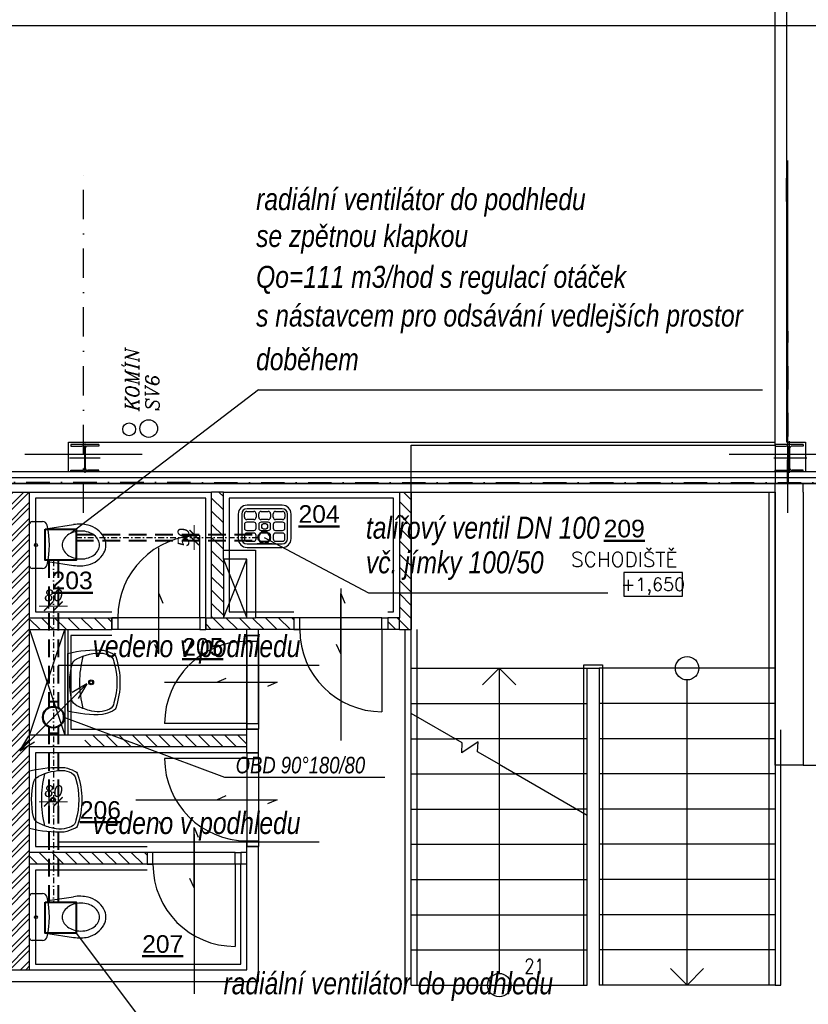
# Model space of a CAD drawing. Header units: millimetres. Extents: x 6435372 to 7248404, y 1559872 to 1886246.
# Tile 197 of 208: x 7108872 to 7115590, y 1716830 to 1725219. Entities that reach past the tile are written whole.
import ezdxf
from ezdxf.enums import TextEntityAlignment as Align

# ---------------------------------------------------------------- set-up
doc = ezdxf.new("R2010")
doc.units = ezdxf.units.MM
for name, pattern in [('DASHDOT', [1, 0.5, -0.25, 0, -0.25]), ('DASHDOTX2', [2, 1, -0.5, 0, -0.5]), ('DASHED', [0.75, 0.5, -0.25]), ('ČERCHOVANÁ', [1, 0.5, -0.25, 0, -0.25])]:
    doc.linetypes.add(name, pattern=pattern)
for name, color, linetype, lineweight in [('CKPOPISM', 8, 'Continuous', 50), ('CKPOPISM_POPIS', 8, 'Continuous', 25), ('požární úseky', 21, 'ČERCHOVANÁ', 50), ('UT_potrubí', 10, 'Continuous', 30), ('VZT', 130, 'Continuous', 40)]:
    doc.layers.add(name, color=color, linetype=linetype, lineweight=lineweight)
doc.layers.add('matrice DPS', color=122, linetype='Continuous')
doc.layers.add('VZT_POPIS', color=7, linetype='Continuous')
doc.styles.add('ARIAL', font='arial.ttf')
doc.styles.add('INDRA', font='ariali.ttf')
doc.styles.add('KURZIVA', font='italic__.ttf')
doc.styles.get("Standard").update_dxf_attribs({"font": 'romans.shx'})
doc.linetypes.add('IZOLACE_POLYSTYREN_PENOVY', pattern='A,0.001,[228,CADKON.SHX,S=0.1,R=0,X=0,Y=0],-2', length=2.001)
doc.dimstyles.new('INDRA', dxfattribs={"dimscale": 40, "dimtxt": 2.5, "dimasz": 2, "dimexe": 1, "dimexo": 2, "dimgap": 1, "dimtad": 1, "dimdec": 0, "dimrnd": 5, "dimzin": 4, "dimdsep": 46, "dimtxsty": 'INDRA', "dimblk": 'ARCHTICK', "dimcen": 0, "dimclrd": 256, "dimclre": 256, "dimclrt": 256, "dimadec": 0, "dimazin": 0, "dimtfac": 1, "dimtdec": 0, "dimtix": 1, "dimtmove": 0, "dimatfit": 3, "dimfxl": 5, "dimfxlon": 1, "dimtzin": 0, "dimlwd": 0, "dimlwe": 25, "dimarcsym": 0})

# ---------------------------------------------------------------- blocks, each defined once
blk = doc.blocks.new('CK_S_EXT_HEAHEA240')
for p, q in [((-120, 115), (120, 115)), ((-120, 115), (-120, 103)), ((-120, 103), (-24.75, 103)), ((120, 103), (24.75, 103)), ((120, 115), (120, 103)), ((-3.75, -82), (-3.75, 82)), ((3.75, -82), (3.75, 82)), ((-120, -115), (-120, -103)), ((-120, -103), (-24.75, -103)), ((-120, -115), (120, -115)), ((120, -103), (24.75, -103)), ((120, -115), (120, -103))]:
    blk.add_line(p, q)
for centre, start, end in [((-24.75, 82), 0, 90), ((24.75, 82), 90, 180), ((-24.75, -82), 270, 0), ((24.75, -82), 180, 270)]:
    blk.add_arc(centre, 21, start, end)
blk = doc.blocks.new('CKBL2112015102130', base_point=(91614, 18030))
blk = doc.blocks.new('CKBL2010716102920', base_point=(93939, 19306))
blk = doc.blocks.new('CKBL2010716102934', base_point=(90355, 16430))
blk = doc.blocks.new('CKBL2010716102941', base_point=(91894, 14791))
blk = doc.blocks.new('*U1024')
at = {"color": 0, "linetype": 'ByBlock', "lineweight": -2}
blk.add_lwpolyline([(-5, -2), (5, -2), (5, 2), (-5, 2), (-5, -2)], dxfattribs=at)
blk = doc.blocks.new('CKBL2010716102927', base_point=(93377, 16640))
blk = doc.blocks.new('CKBL2032316081240')
blk = doc.blocks.new('_ArchTick')
at = {"color": 0, "linetype": 'ByBlock', "const_width": 0.15}
blk.add_lwpolyline([(-0.5, -0.5), (0.5, 0.5)], dxfattribs=at)
blk = doc.blocks.new('*D1084')
at = {"layer": 'DEFPOINTS', "color": 0, "ltscale": 400, "transparency": 16777216}
for p in [(7110358.3, 1720831.7), (7110406.8, 1720831.7), (7110406.8, 1720781.7)]:
    blk.add_point(p, dxfattribs=at)
at = {"layer": 'VZT_POPIS', "lineweight": 0, "ltscale": 400, "transparency": 16777216}
for p, q in [((7110358.3, 1720831.7), (7110358.3, 1720911.7)), ((7110358.3, 1720781.7), (7110358.3, 1720831.7)), ((7110358.3, 1720781.7), (7110358.3, 1720701.7))]:
    blk.add_line(p, q, dxfattribs=at)
at = {"layer": 'VZT_POPIS', "lineweight": 25, "ltscale": 400, "transparency": 16777216}
for p, q in [((7110358.3, 1720831.7), (7110318.3, 1720831.7)), ((7110358.3, 1720781.7), (7110318.3, 1720781.7))]:
    blk.add_line(p, q, dxfattribs=at)
at = {"layer": 'VZT_POPIS', "lineweight": 0, "ltscale": 400, "transparency": 16777216, "xscale": 80, "yscale": 80, "zscale": 80}
for p, rotation in [((7110358.3, 1720831.7), 270), ((7110358.3, 1720781.7), 90)]:
    blk.add_blockref('_ArchTick', p, dxfattribs=dict(at, rotation=rotation))
at = {"layer": 'VZT_POPIS', "ltscale": 400, "transparency": 16777216, "insert": (7110267.2, 1720806.7), "char_height": 100, "attachment_point": 5, "rotation": 90, "style": 'INDRA'}
blk.add_mtext('50', dxfattribs=at)
blk = doc.blocks.new('*D1085')
at = {"layer": 'DEFPOINTS', "color": 0, "ltscale": 400, "transparency": 16777216}
for p in [(7109198.9, 1720222.1), (7109118.9, 1720123), (7109198.9, 1720149.9)]:
    blk.add_point(p, dxfattribs=at)
at = {"layer": 'VZT_POPIS', "lineweight": 0, "ltscale": 400, "transparency": 16777216}
for p, q in [((7109118.9, 1720222.1), (7109038.9, 1720222.1)), ((7109118.9, 1720222.1), (7109198.9, 1720222.1)), ((7109198.9, 1720222.1), (7109278.9, 1720222.1))]:
    blk.add_line(p, q, dxfattribs=at)
at = {"layer": 'VZT_POPIS', "lineweight": 25, "ltscale": 400, "transparency": 16777216}
for p, q in [((7109118.9, 1720203), (7109118.9, 1720262.1)), ((7109198.9, 1720222.1), (7109198.9, 1720262.1))]:
    blk.add_line(p, q, dxfattribs=at)
at = {"layer": 'VZT_POPIS', "lineweight": 0, "ltscale": 400, "transparency": 16777216, "xscale": 80, "yscale": 80, "zscale": 80}
blk.add_blockref('_ArchTick', (7109118.9, 1720222.1), dxfattribs=at)
at = {"layer": 'VZT_POPIS', "lineweight": 0, "ltscale": 400, "transparency": 16777216, "xscale": 80, "yscale": 80, "zscale": 80, "rotation": 180}
blk.add_blockref('_ArchTick', (7109198.9, 1720222.1), dxfattribs=at)
at = {"layer": 'VZT_POPIS', "ltscale": 400, "transparency": 16777216, "insert": (7109158.9, 1720313.2), "char_height": 100, "attachment_point": 5, "style": 'INDRA'}
blk.add_mtext('80', dxfattribs=at)
blk = doc.blocks.new('*D1086')
at = {"layer": 'DEFPOINTS', "color": 0, "ltscale": 400, "transparency": 16777216}
for p in [(7109118.9, 1718717.4), (7109198.9, 1718717.4), (7109198.9, 1718554.7)]:
    blk.add_point(p, dxfattribs=at)
at = {"layer": 'VZT_POPIS', "lineweight": 25, "ltscale": 400, "transparency": 16777216}
for p, q in [((7109118.9, 1718637.4), (7109118.9, 1718514.7)), ((7109198.9, 1718637.4), (7109198.9, 1718514.7))]:
    blk.add_line(p, q, dxfattribs=at)
at = {"layer": 'VZT_POPIS', "lineweight": 0, "ltscale": 400, "transparency": 16777216}
for p, q in [((7109118.9, 1718554.7), (7109038.9, 1718554.7)), ((7109118.9, 1718554.7), (7109198.9, 1718554.7)), ((7109198.9, 1718554.7), (7109278.9, 1718554.7))]:
    blk.add_line(p, q, dxfattribs=at)
at = {"layer": 'VZT_POPIS', "lineweight": 0, "ltscale": 400, "transparency": 16777216, "xscale": 80, "yscale": 80, "zscale": 80}
blk.add_blockref('_ArchTick', (7109118.9, 1718554.7), dxfattribs=at)
at = {"layer": 'VZT_POPIS', "lineweight": 0, "ltscale": 400, "transparency": 16777216, "xscale": 80, "yscale": 80, "zscale": 80, "rotation": 180}
blk.add_blockref('_ArchTick', (7109198.9, 1718554.7), dxfattribs=at)
at = {"layer": 'VZT_POPIS', "ltscale": 400, "transparency": 16777216, "insert": (7109158.9, 1718645.8), "char_height": 100, "attachment_point": 5, "style": 'INDRA'}
blk.add_mtext('80', dxfattribs=at)

msp = doc.modelspace()

# ---------------------------------------------------------------- hatches: boundary and pattern name
at = {"layer": 'matrice DPS', "ltscale": 500}
h = msp.add_hatch(dxfattribs=at)
h.set_pattern_fill('ANSI32', color=256, scale=10, style=0)
h.set_pattern_definition([(45, (7017982.45, 1702199.85), (-67.35192, 67.35192), []), (45, (7018027.35, 1702199.85), (-67.35192, 67.35192), [])])
h.paths.add_polyline_path([(7108956.8, 1719023), (7108956.8, 1719123), (7108956.8, 1720022), (7108956.8, 1720023), (7108956.8, 1720123), (7108956.8, 1721193), (7108756.8, 1721193), (7108756.8, 1719393), (7108756.8, 1719293), (7108756.8, 1718754.3), (7108956.8, 1718694.7)])
h.paths.add_polyline_path([(7108956.8, 1718123), (7108956.8, 1718694.7), (7108756.8, 1718754.3), (7108756.8, 1717123), (7108956.8, 1717123), (7108956.8, 1718023)])
h.paths.add_polyline_path([(7108592.8, 1720537), (7109120.8, 1720537), (7109120.8, 1720207), (7108592.8, 1720207)], flags=24)
h = msp.add_hatch(dxfattribs=at)
h.set_pattern_fill('ANSI31', color=256, scale=25, angle=90, style=0)
h.set_pattern_definition([(135, (7017982.45, 1702199.846), (-56.1266, -56.1266), [])])
h.paths.add_polyline_path([(7108956.8, 1718123), (7108956.8, 1718023), (7109426.8, 1718023), (7109426.8, 1718123)])
h.paths.add_polyline_path([(7109426.8, 1720023), (7109426.8, 1720123), (7108956.8, 1720123), (7108956.8, 1720023)])
h.paths.add_polyline_path([(7110506.8, 1720123), (7110606.8, 1720123), (7111206.8, 1720123), (7111206.8, 1720023), (7110906.8, 1720023), (7110806.8, 1720023), (7110456.8, 1720023), (7110456.8, 1720123)])
h.paths.add_polyline_path([(7109426.8, 1719123), (7109426.8, 1719023), (7110806.8, 1719023), (7110806.8, 1719123)])
h.paths.add_polyline_path([(7109656.8, 1720023), (7109656.8, 1720123), (7109426.8, 1720123), (7109426.8, 1720023)])
h.paths.add_polyline_path([(7109956.8, 1718123), (7109956.8, 1718023), (7109426.8, 1718023), (7109426.8, 1718123)])
h.paths.add_polyline_path([(7112006.8, 1720123), (7112006.8, 1720023), (7112106.8, 1720023), (7112106.8, 1720123)])
h.paths.add_polyline_path([(7110606.8, 1721193), (7110506.8, 1721193), (7110506.8, 1720123), (7110606.8, 1720123)])
h.paths.add_polyline_path([(7112106.8, 1720023), (7112206.8, 1720023), (7112206.8, 1721193), (7112106.8, 1721193), (7112106.8, 1720123)])

# ---------------------------------------------------------------- linework, layer by layer
for p, q in [((7115306.8, 1721598), (7115306.8, 1743668)), ((7115406.8, 1721618), (7115406.8, 1726898)), ((7115414.8, 1721018), (7115414.8, 1724018)), ((7109286.8, 1721368), (7109286.8, 1721618)), ((7109286.8, 1721618), (7115306.8, 1721618)), ((7115406.8, 1721618), (7115566.8, 1721618)), ((7115426.8, 1721628), (7115426.8, 1721358)), ((7115566.8, 1721618), (7115566.8, 1721368)), ((7109426.8, 1721608), (7109426.8, 1721358)), ((7108914.8, 1721518), (7109914.8, 1721518)), ((7109556.8, 1721483), (7109296.8, 1721483)), ((7114914.8, 1721518), (7115914.8, 1721518)), ((7115576.8, 1721483), (7115296.8, 1721483)), ((7079306.8, 1721368), (7116141.8, 1721368)), ((7104706.8, 1721368), (7116141.8, 1721368)), ((7115306.8, 1721368), (7115406.8, 1721368)), ((7104706.8, 1721268), (7116141.8, 1721268)), ((7115546.8, 1721268), (7105036.8, 1721268)), ((7105036.8, 1721268), (7115546.8, 1721268)), ((7115306.8, 1721193), (7115306.8, 1721268)), ((7116141.8, 1721268), (7115546.8, 1721268)), ((7116141.8, 1721268), (7115546.8, 1721268)), ((7115546.8, 1721268), (7116141.8, 1721268)), ((7115546.8, 1721268), (7115546.8, 1721268)), ((7115546.8, 1721193), (7115546.8, 1721268)), ((7108756.8, 1721193), (7108956.8, 1721193)), ((7108956.8, 1720123), (7108956.8, 1721193)), ((7108956.8, 1721193), (7110506.8, 1721193)), ((7110506.8, 1720123), (7110506.8, 1721193)), ((7110606.8, 1721193), (7110506.8, 1721193)), ((7110606.8, 1720698), (7110606.8, 1721193)), ((7110606.8, 1721193), (7112106.8, 1721193)), ((7112106.8, 1721193), (7112106.8, 1720123)), ((7112106.8, 1721193), (7112206.8, 1721193)), ((7112206.8, 1721193), (7112206.8, 1720023)), ((7112206.8, 1721193), (7115306.8, 1721193)), ((7115256.8, 1716993), (7115256.8, 1721193)), ((7115306.8, 1718868), (7115306.8, 1721193)), ((7115546.8, 1721193), (7115546.8, 1718868)), ((7110406.8, 1720123), (7110406.8, 1720823)), ((7110056.8, 1719868), (7110056.8, 1720719.8)), ((7110606.8, 1720698), (7110881.8, 1720698)), ((7110606.8, 1720623), (7110606.8, 1720698)), ((7110881.8, 1720698), (7110881.8, 1720123)), ((7110606.8, 1720123), (7110806.8, 1720623)), ((7110606.8, 1720623), (7110806.8, 1720123)), ((7111606.8, 1720373), (7111606.8, 1719078)), ((7108956.8, 1720123), (7109656.8, 1720123)), ((7109656.8, 1720123), (7109656.8, 1720023)), ((7110456.8, 1720123), (7109656.8, 1720123)), ((7109656.8, 1720123), (7109706.8, 1720123)), ((7109656.8, 1720023), (7109656.8, 1720123)), ((7110406.8, 1720123), (7109706.8, 1720123)), ((7109706.8, 1720123), (7109706.8, 1720023)), ((7110456.8, 1720123), (7110406.8, 1720123)), ((7110406.8, 1720123), (7110406.8, 1720023)), ((7110456.8, 1720123), (7110506.8, 1720123)), ((7110456.8, 1720123), (7110456.8, 1720023)), ((7110456.8, 1720023), (7110456.8, 1720123)), ((7110806.8, 1720123), (7110881.8, 1720123)), ((7111206.8, 1720123), (7110881.8, 1720123)), ((7111206.8, 1720123), (7111206.8, 1720023)), ((7111256.8, 1720123), (7111206.8, 1720123)), ((7111206.8, 1720123), (7111206.8, 1720023)), ((7111956.8, 1720123), (7111256.8, 1720123)), ((7111256.8, 1720023), (7111256.8, 1720123)), ((7111956.8, 1720023), (7111956.8, 1720123)), ((7111956.8, 1720123), (7112006.8, 1720123)), ((7112006.8, 1720123), (7112006.8, 1720023)), ((7112006.8, 1720123), (7112006.8, 1720023)), ((7112106.8, 1720123), (7112006.8, 1720123)), ((7112106.8, 1720023), (7112106.8, 1720123)), ((7108956.8, 1719123), (7108956.8, 1720023)), ((7108956.8, 1720023), (7109656.8, 1720023)), ((7108956.8, 1719123), (7109256.8, 1720023)), ((7108956.8, 1720023), (7109256.8, 1719123)), ((7109256.8, 1720023), (7109256.8, 1719123)), ((7109281.8, 1720023), (7109281.8, 1719123)), ((7109706.8, 1720023), (7109656.8, 1720023)), ((7110406.8, 1720023), (7109706.8, 1720023)), ((7110406.8, 1720023), (7110456.8, 1720023)), ((7110806.8, 1720023), (7110456.8, 1720023)), ((7110906.8, 1720023), (7110806.8, 1720023)), ((7110806.8, 1719973), (7110806.8, 1720023)), ((7111206.8, 1720023), (7110906.8, 1720023)), ((7110906.8, 1719973), (7110906.8, 1720023)), ((7112006.8, 1720023), (7111206.8, 1720023)), ((7111206.8, 1720023), (7111256.8, 1720023)), ((7111956.8, 1720023), (7111256.8, 1720023)), ((7112006.8, 1720023), (7111956.8, 1720023)), ((7111956.8, 1720023), (7111956.8, 1719323)), ((7112106.8, 1720023), (7112006.8, 1720023)), ((7112106.8, 1720023), (7112206.8, 1720023)), ((7112106.8, 1720023), (7112106.8, 1720023)), ((7112206.8, 1718923), (7112206.8, 1720023)), ((7110806.8, 1719973), (7110806.8, 1719173)), ((7110806.8, 1719973), (7110906.8, 1719973)), ((7110806.8, 1719973), (7110806.8, 1719173)), ((7110806.8, 1719173), (7110806.8, 1719973)), ((7110806.8, 1719973), (7110806.8, 1719923)), ((7110906.8, 1719973), (7110806.8, 1719973)), ((7110906.8, 1719973), (7110906.8, 1719173)), ((7110906.8, 1719923), (7110906.8, 1719973)), ((7110806.8, 1719223), (7110806.8, 1719923)), ((7110806.8, 1719923), (7110906.8, 1719923)), ((7110906.8, 1719223), (7110906.8, 1719923)), ((7112206.8, 1719693), (7113706.8, 1719693)), ((7112206.8, 1719693), (7113706.8, 1719693)), ((7112956.8, 1719693), (7112815.6, 1719551.7)), ((7112956.8, 1719693), (7113098.1, 1719551.7)), ((7112956.8, 1719693), (7112956.8, 1717092.9)), ((7115306.8, 1719693), (7113806.8, 1719693)), ((7115306.8, 1719693), (7113806.8, 1719693)), ((7110106.8, 1719573), (7111006.8, 1719573)), ((7114556.8, 1716993), (7114556.8, 1719593.1)), ((7112206.8, 1719393), (7113706.8, 1719393)), ((7115306.8, 1719393), (7113806.8, 1719393)), ((7110806.8, 1719223), (7110106.8, 1719223)), ((7110806.8, 1719173), (7110806.8, 1719223)), ((7110806.8, 1719223), (7110906.8, 1719223)), ((7110906.8, 1719223), (7110906.8, 1719173)), ((7108956.8, 1719023), (7108956.8, 1719123)), ((7110806.8, 1719123), (7108956.8, 1719123)), ((7110806.8, 1719173), (7110906.8, 1719173)), ((7110806.8, 1719123), (7110806.8, 1719173)), ((7110906.8, 1719173), (7110806.8, 1719173)), ((7110806.8, 1719023), (7110806.8, 1719123)), ((7110906.8, 1718973), (7110906.8, 1719173)), ((7115356.8, 1716993), (7115356.8, 1719168)), ((7108956.8, 1718123), (7108956.8, 1719023)), ((7110806.8, 1719023), (7108956.8, 1719023)), ((7110806.8, 1718973), (7110806.8, 1719023)), ((7112206.8, 1719093), (7112578.9, 1719093)), ((7113706.8, 1719093), (7112578.9, 1719093)), ((7115306.8, 1719093), (7113806.8, 1719093)), ((7110806.8, 1718973), (7110906.8, 1718973)), ((7110806.8, 1718973), (7110806.8, 1718173)), ((7110806.8, 1718973), (7110806.8, 1718923)), ((7110906.8, 1718973), (7110806.8, 1718973)), ((7110906.8, 1718923), (7110906.8, 1718973)), ((7110806.8, 1718923), (7110106.8, 1718923)), ((7110806.8, 1718923), (7110806.8, 1718223)), ((7110806.8, 1718923), (7110906.8, 1718923)), ((7110906.8, 1718923), (7110906.8, 1718223)), ((7112956.8, 1718874.8), (7113706.8, 1718441.8)), ((7112956.8, 1718874.8), (7113706.8, 1718441.8)), ((7115546.8, 1718868), (7115306.8, 1718868)), ((7115546.8, 1718868), (7116146.8, 1718868)), ((7112206.8, 1718793), (7113098.5, 1718793)), ((7113706.8, 1718793), (7113098.5, 1718793)), ((7115306.8, 1718793), (7113806.8, 1718793)), ((7109861.8, 1718573), (7111061.8, 1718573)), ((7112206.8, 1718493), (7113618.2, 1718493)), ((7113706.8, 1718493), (7113618.2, 1718493)), ((7115306.8, 1718493), (7113806.8, 1718493)), ((7110356.8, 1718278), (7110356.8, 1716917.8)), ((7110806.8, 1718173), (7110806.8, 1718223)), ((7110806.8, 1718223), (7110906.8, 1718223)), ((7110906.8, 1718223), (7110906.8, 1718173)), ((7112206.8, 1718193), (7113706.8, 1718193)), ((7115306.8, 1718193), (7113806.8, 1718193)), ((7108956.8, 1718023), (7108956.8, 1718123)), ((7109956.8, 1718123), (7108956.8, 1718123)), ((7109956.8, 1718123), (7109956.8, 1718023)), ((7110006.8, 1718123), (7109956.8, 1718123)), ((7109956.8, 1718123), (7109956.8, 1718023)), ((7110706.8, 1718123), (7110006.8, 1718123)), ((7110006.8, 1718023), (7110006.8, 1718123)), ((7110706.8, 1718023), (7110706.8, 1718123)), ((7110706.8, 1718123), (7110756.8, 1718123)), ((7110806.8, 1718123), (7110756.8, 1718123)), ((7110756.8, 1718123), (7110756.8, 1718023)), ((7110756.8, 1718123), (7110756.8, 1718023)), ((7110806.8, 1718173), (7110906.8, 1718173)), ((7110806.8, 1718123), (7110806.8, 1718173)), ((7110906.8, 1718173), (7110806.8, 1718173)), ((7110906.8, 1717023), (7110906.8, 1718173)), ((7108956.8, 1717123), (7108956.8, 1718023)), ((7109956.8, 1718023), (7108956.8, 1718023)), ((7110756.8, 1718023), (7109956.8, 1718023)), ((7109956.8, 1718023), (7110006.8, 1718023)), ((7110706.8, 1718023), (7110006.8, 1718023)), ((7110756.8, 1718023), (7110706.8, 1718023)), ((7110706.8, 1718023), (7110706.8, 1717323)), ((7110806.8, 1718023), (7110756.8, 1718023)), ((7110806.8, 1717123), (7110806.8, 1718023)), ((7112206.8, 1717893), (7113706.8, 1717893)), ((7115306.8, 1717893), (7113806.8, 1717893)), ((7112206.8, 1717593), (7113706.8, 1717593)), ((7115306.8, 1717593), (7113806.8, 1717593)), ((7112206.8, 1717293), (7113706.8, 1717293)), ((7115306.8, 1717293), (7113806.8, 1717293)), ((7108956.8, 1717123), (7110806.8, 1717123)), ((7114556.8, 1716993), (7114415.6, 1717134.3)), ((7114556.8, 1716993), (7114698.1, 1717134.3)), ((7108136.8, 1717023), (7110906.8, 1717023)), ((7112206.8, 1716993), (7113706.8, 1716993)), ((7115306.8, 1716993), (7113806.8, 1716993)), ((7115306.8, 1716993), (7115356.8, 1716993))]:
    msp.add_line(p, q, dxfattribs=at)
at = {"layer": 'matrice DPS', "linetype": 'DASHDOT', "ltscale": 500}
msp.add_line((7109414.8, 1721018), (7109414.8, 1724018), dxfattribs=at)
at = {"layer": 'matrice DPS', "linetype": 'ByBlock', "ltscale": 500}
for p, q in [((7110806, 1721029.6), (7110866, 1721029.6)), ((7111108.5, 1721082.1), (7110808.5, 1721082.1)), ((7111108.5, 1721052.1), (7110808.5, 1721052.1)), ((7110928.5, 1721029.6), (7110988.5, 1721029.6)), ((7111051, 1721029.6), (7111111, 1721029.6)), ((7110733.5, 1721007.1), (7110733.5, 1720797.1)), ((7110763.5, 1721007.1), (7110763.5, 1720797.1)), ((7110786, 1720979.6), (7110786, 1721009.6)), ((7110866, 1720959.6), (7110806, 1720959.6)), ((7110886, 1721009.6), (7110886, 1720979.6)), ((7110908.5, 1720979.6), (7110908.5, 1721009.6)), ((7110988.5, 1720959.6), (7110928.5, 1720959.6)), ((7111008.5, 1721009.6), (7111008.5, 1720979.6)), ((7111031, 1720979.6), (7111031, 1721009.6)), ((7111111, 1720959.6), (7111051, 1720959.6)), ((7111131, 1721009.6), (7111131, 1720979.6)), ((7111153.5, 1720797.1), (7111153.5, 1721007.1)), ((7111183.5, 1720797.1), (7111183.5, 1721007.1)), ((7108956.8, 1720563.3), (7108956.8, 1720922.7)), ((7108976.9, 1720942.8), (7109066.9, 1720942.8)), ((7109111.9, 1720883), (7109330.4, 1720916.4)), ((7110786, 1720917.1), (7110786, 1720887.1)), ((7110866, 1720937.1), (7110806, 1720937.1)), ((7110806, 1720867.1), (7110866, 1720867.1)), ((7110886, 1720887.1), (7110886, 1720917.1)), ((7110908.5, 1720917.1), (7110908.5, 1720887.1)), ((7110988.5, 1720937.1), (7110928.5, 1720937.1)), ((7110928.5, 1720867.1), (7110988.5, 1720867.1)), ((7111008.5, 1720887.1), (7111008.5, 1720917.1)), ((7111031, 1720917.1), (7111031, 1720887.1)), ((7111111, 1720937.1), (7111051, 1720937.1)), ((7111051, 1720867.1), (7111111, 1720867.1)), ((7111131, 1720887.1), (7111131, 1720917.1)), ((7110786, 1720824.6), (7110786, 1720794.6)), ((7110866, 1720844.6), (7110806, 1720844.6)), ((7110886, 1720794.6), (7110886, 1720824.6)), ((7110908.5, 1720824.6), (7110908.5, 1720794.6)), ((7110988.5, 1720844.6), (7110928.5, 1720844.6)), ((7111008.5, 1720794.6), (7111008.5, 1720824.6)), ((7111031, 1720824.6), (7111031, 1720794.6)), ((7111111, 1720844.6), (7111051, 1720844.6)), ((7111131, 1720794.6), (7111131, 1720824.6)), ((7110806, 1720774.6), (7110866, 1720774.6)), ((7110808.5, 1720752.1), (7111108.5, 1720752.1)), ((7110808.5, 1720722.1), (7111108.5, 1720722.1)), ((7110893.5, 1720752.1), (7111023.5, 1720752.1)), ((7110893.5, 1720752.1), (7110893.5, 1720752.1)), ((7111023.5, 1720752.1), (7110893.5, 1720752.1)), ((7110928.5, 1720774.6), (7110988.5, 1720774.6)), ((7111023.5, 1720752.1), (7111023.5, 1720752.1)), ((7111051, 1720774.6), (7111111, 1720774.6)), ((7109066.9, 1720543.2), (7108976.9, 1720543.2)), ((7109111.9, 1720603), (7109330.4, 1720569.6)), ((7108976.9, 1717772.8), (7109066.9, 1717772.8)), ((7108956.8, 1717393.3), (7108956.8, 1717752.7)), ((7109111.9, 1717713), (7109330.4, 1717746.4)), ((7109111.9, 1717433), (7109330.4, 1717399.6)), ((7109066.9, 1717373.2), (7108976.9, 1717373.2))]:
    msp.add_line(p, q, dxfattribs=at)
at = {"layer": 'matrice DPS', "linetype": 'Continuous', "ltscale": 500}
for p, q in [((7108956.8, 1720023), (7108956.8, 1720123)), ((7110506.8, 1720123), (7110606.8, 1720123)), ((7110806.8, 1718023), (7110806.8, 1718123)), ((7108756.8, 1717123), (7108956.8, 1717123))]:
    msp.add_line(p, q, dxfattribs=at)
at = {"layer": 'matrice DPS', "ltscale": 500}
for points in [[(7112206.8, 1719307.8), (7112206.8, 1721593), (7115306.8, 1721593), (7115306.8, 1721268)], [(7110456.8, 1720123), (7110456.8, 1721143), (7109006.8, 1721143), (7109006.8, 1720173), (7109656.8, 1720173)], [(7112006.8, 1720173), (7112056.8, 1720173), (7112056.8, 1721143), (7110656.8, 1721143), (7110656.8, 1720173), (7111206.8, 1720173)], [(7115306.8, 1721193), (7115306.8, 1716993), (7115306.8, 1716993)], [(7112156.8, 1716993), (7112156.8, 1716993), (7112156.8, 1716993), (7112156.8, 1720023)], [(7112256.8, 1716993), (7112256.8, 1716993), (7112256.8, 1716993), (7112256.8, 1720023)], [(7109656.8, 1719973), (7109306.8, 1719973), (7109306.8, 1719173), (7110806.8, 1719173)], [(7113676.8, 1718459.1), (7113676.8, 1719723), (7113706.8, 1719723), (7113836.8, 1719723), (7113836.8, 1716993)], [(7113706.8, 1718441.8), (7113706.8, 1719693), (7113806.8, 1719693), (7113806.8, 1716993), (7113806.8, 1716993)], [(7112206.8, 1716993), (7112206.8, 1716993), (7112206.8, 1716993), (7112206.8, 1719307.8)], [(7112956.8, 1718874.8), (7112771.8, 1718981.7), (7112776.8, 1719065.4), (7112636.9, 1718973), (7112641.9, 1719056.7), (7112206.8, 1719307.8)], [(7112956.8, 1718874.8), (7112771.8, 1718981.7), (7112776.8, 1719065.4), (7112636.9, 1718973), (7112641.9, 1719056.7), (7112206.8, 1719307.8)], [(7110806.8, 1718973), (7109006.8, 1718973), (7109006.8, 1718173), (7109956.8, 1718173)], [(7113676.8, 1716993), (7113676.8, 1718459.1)], [(7113706.8, 1716993), (7113706.8, 1716993), (7113706.8, 1716993), (7113706.8, 1718441.8)], [(7109956.8, 1717973), (7109006.8, 1717973), (7109006.8, 1717173), (7110756.8, 1717173), (7110756.8, 1718023)]]:
    msp.add_lwpolyline(points, dxfattribs=at)
at = {"layer": 'matrice DPS', "linetype": 'IZOLACE_POLYSTYREN_PENOVY', "ltscale": 500}
msp.add_lwpolyline([(7104706.8, 1721318), (7116141.8, 1721318)], dxfattribs=at)
at = {"layer": 'matrice DPS', "ltscale": 500}
msp.add_lwpolyline([(7110606.8, 1720123), (7110806.8, 1720123), (7110806.8, 1720623), (7110606.8, 1720623)], close=True, dxfattribs=at)
at = {"layer": 'matrice DPS', "linetype": 'ByBlock', "ltscale": 500}
for points in [[(7109281.8, 1719818.4, -0.077931), (7109582.8, 1719846.8, -0.068031), (7109663.1, 1719817.7, -0.244962), (7109689.6, 1719792, -0.165243), (7109689.6, 1719354.1, -0.244752), (7109663.1, 1719328.3, -0.072964), (7109576.7, 1719298, -0.073303), (7109281.8, 1719327.6)], [(7109358.6, 1719772.8, -0.13917), (7109579.4, 1719821.9), (7109617.8, 1719810.6, -0.309536), (7109674.5, 1719747.6, -0.150009), (7109674.5, 1719398, -0.287481), (7109637.8, 1719345.5, -0.190467), (7109465.6, 1719333.3, -0.04778), (7109358.6, 1719373.3, -0.225267), (7109314.6, 1719428.1, -0.117325), (7109317.8, 1719727.7, -0.189059), (7109356.5, 1719771.6)], [(7108956.8, 1718817.8, -0.077931), (7109257.8, 1718846.2, -0.068031), (7109338.1, 1718817.1, -0.244962), (7109364.6, 1718791.4, -0.165243), (7109364.6, 1718353.4, -0.244752), (7109338.1, 1718327.7, -0.072964), (7109251.7, 1718297.4, -0.073303), (7108956.8, 1718327)], [(7109033.6, 1718772.1, -0.13917), (7109254.4, 1718821.3), (7109292.8, 1718810, -0.309536), (7109349.5, 1718747, -0.150009), (7109349.5, 1718397.4, -0.287481), (7109312.8, 1718344.9, -0.190467), (7109140.6, 1718332.7, -0.04778), (7109033.6, 1718372.7, -0.225267), (7108989.6, 1718427.5, -0.117325), (7108992.8, 1718727.1, -0.189059), (7109031.5, 1718771)]]:
    msp.add_lwpolyline(points, format="xyb", close=True, dxfattribs=at)
for points in [[(7109409.4, 1719793.5, 0.125328), (7109409.4, 1719351.4)], [(7109084.4, 1718792.9, 0.125328), (7109084.4, 1718350.8)]]:
    msp.add_lwpolyline(points, format="xyb", dxfattribs=at)
at = {"layer": 'matrice DPS', "ltscale": 500}
for centre, radius in [((7109971.1, 1721735.3), 75), ((7109804.4, 1721728.8), 55), ((7114556.8, 1719693), 99.9), ((7112956.8, 1716993), 99.9), ((7112956.8, 1716993), 0.000000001)]:
    msp.add_circle(centre, radius, dxfattribs=at)
at = {"layer": 'matrice DPS', "linetype": 'ByBlock', "ltscale": 500}
for centre, radius in [((7110958.5, 1720902.1), 25), ((7109009.9, 1720743), 12.8), ((7109480.7, 1719573), 20.4), ((7109480.7, 1719573), 13.9), ((7109155.7, 1718572.4), 20.4), ((7109155.7, 1718572.4), 13.9), ((7109009.9, 1717573), 12.8)]:
    msp.add_circle(centre, radius, dxfattribs=at)
for centre, radius, start, end in [((7110808.5, 1721007.1), 75, 90, 180), ((7110808.5, 1721007.1), 45, 90, 180), ((7110806, 1721009.6), 20, 90, 180), ((7110866, 1721009.6), 20, 0, 90), ((7110928.5, 1721009.6), 20, 90, 180), ((7110988.5, 1721009.6), 20, 0, 90), ((7111051, 1721009.6), 20, 90, 180), ((7111108.5, 1721007.1), 75, 0, 90), ((7111108.5, 1721007.1), 45, 0, 90), ((7111111, 1721009.6), 20, 0, 90), ((7110806, 1720979.6), 20, 180, 270), ((7110866, 1720979.6), 20, 270, 0), ((7110928.5, 1720979.6), 20, 180, 270), ((7110988.5, 1720979.6), 20, 270, 0), ((7111051, 1720979.6), 20, 180, 270), ((7111111, 1720979.6), 20, 270, 0), ((7108976.9, 1720922.7), 20.1, 90, 180), ((7109066.9, 1720902.6), 40.2, 12.60811, 90), ((7108353.4, 1720743), 771.3, 347.39189, 12.60811), ((7109393.2, 1720652.1), 210, 90, 107.68289), ((7109383.1, 1720572.5), 348, 78.11757, 98.69848), ((7109393.2, 1720652.1), 210, 72.31711, 90), ((7109402.5, 1720705.1), 214.4, 29.47633, 75.89811), ((7110806, 1720917.1), 20, 90, 180), ((7110806, 1720887.1), 20, 180, 270), ((7110866, 1720917.1), 20, 0, 90), ((7110866, 1720887.1), 20, 270, 0), ((7110928.5, 1720917.1), 20, 90, 180), ((7110928.5, 1720887.1), 20, 180, 270), ((7110988.5, 1720917.1), 20, 0, 90), ((7110988.5, 1720887.1), 20, 270, 0), ((7111051, 1720917.1), 20, 90, 180), ((7111051, 1720887.1), 20, 180, 270), ((7111111, 1720917.1), 20, 0, 90), ((7111111, 1720887.1), 20, 270, 0), ((7109323.7, 1720743), 89.4, 151.71247, 180), ((7109357.2, 1720725), 127.4, 127.58474, 151.71247), ((7109379, 1720696.7), 163.2, 107.68289, 127.58474), ((7109407.4, 1720696.7), 163.2, 52.41526, 72.31711), ((7109429.2, 1720725), 127.4, 28.28753, 52.41526), ((7109462.7, 1720743), 89.4, 0, 28.28753), ((7109469.2, 1720743), 137.6, 0, 29.40689), ((7110808.5, 1720797.1), 75, 180, 270), ((7110808.5, 1720797.1), 45, 180, 270), ((7110806, 1720824.6), 20, 90, 180), ((7110806, 1720794.6), 20, 180, 270), ((7110866, 1720824.6), 20, 0, 90), ((7110866, 1720794.6), 20, 270, 0), ((7110928.5, 1720824.6), 20, 90, 180), ((7110928.5, 1720794.6), 20, 180, 270), ((7110988.5, 1720824.6), 20, 0, 90), ((7110988.5, 1720794.6), 20, 270, 0), ((7111051, 1720824.6), 20, 90, 180), ((7111051, 1720794.6), 20, 180, 270), ((7111108.5, 1720797.1), 75, 270, 0), ((7111108.5, 1720797.1), 45, 270, 0), ((7111111, 1720824.6), 20, 0, 90), ((7111111, 1720794.6), 20, 270, 0), ((7109323.7, 1720743), 89.4, 180, 208.28753), ((7109357.2, 1720761), 127.4, 208.28753, 232.41526), ((7109429.2, 1720761), 127.4, 307.58474, 331.71247), ((7109462.7, 1720743), 89.4, 331.71247, 0), ((7109469.2, 1720743), 137.6, 330.59311, 0), ((7109379, 1720789.3), 163.2, 232.41526, 252.31711), ((7109393.2, 1720834), 210, 252.31711, 270), ((7109393.2, 1720834), 210, 270, 287.68289), ((7109402.5, 1720780.9), 214.4, 284.10189, 330.52367), ((7109407.4, 1720789.3), 163.2, 287.68289, 307.58474), ((7108976.9, 1720563.3), 20.1, 180, 270), ((7109066.9, 1720583.4), 40.2, 270, 347.39189), ((7109383.1, 1720913.6), 348, 261.30152, 281.88243), ((7108976.9, 1717752.7), 20.1, 90, 180), ((7109066.9, 1717732.6), 40.2, 12.60811, 90), ((7108353.4, 1717573), 771.3, 347.39189, 12.60811), ((7109379, 1717526.7), 163.2, 107.68289, 127.58474), ((7109393.2, 1717482.1), 210, 90, 107.68289), ((7109383.1, 1717402.5), 348, 78.11757, 98.69848), ((7109393.2, 1717482.1), 210, 72.31711, 90), ((7109402.5, 1717535.1), 214.4, 29.47633, 75.89811), ((7109407.4, 1717526.7), 163.2, 52.41526, 72.31711), ((7109323.7, 1717573), 89.4, 151.71247, 180), ((7109357.2, 1717555), 127.4, 127.58474, 151.71247), ((7109429.2, 1717555), 127.4, 28.28753, 52.41526), ((7109462.7, 1717573), 89.4, 0, 28.28753), ((7109469.2, 1717573), 137.6, 0, 29.40689), ((7109323.7, 1717573), 89.4, 180, 208.28753), ((7109357.2, 1717591), 127.4, 208.28753, 232.41526), ((7109429.2, 1717591), 127.4, 307.58474, 331.71247), ((7109462.7, 1717573), 89.4, 331.71247, 0), ((7109469.2, 1717573), 137.6, 330.59311, 0), ((7109379, 1717619.3), 163.2, 232.41526, 252.31711), ((7109393.2, 1717664), 210, 252.31711, 270), ((7109393.2, 1717664), 210, 270, 287.68289), ((7109402.5, 1717610.9), 214.4, 284.10189, 330.52367), ((7109407.4, 1717619.3), 163.2, 287.68289, 307.58474), ((7108976.9, 1717393.3), 20.1, 180, 270), ((7109066.9, 1717413.4), 40.2, 270, 347.39189), ((7109383.1, 1717743.6), 348, 261.30152, 281.88243)]:
    msp.add_arc(centre, radius, start, end, dxfattribs=at)
at = {"layer": 'matrice DPS', "ltscale": 500}
for centre, start, end in [((7110406.8, 1720123), 90, 180), ((7111956.8, 1720023), 180, 270), ((7110806.8, 1719223), 90, 180), ((7110806.8, 1718923), 180, 270), ((7110706.8, 1718023), 180, 270)]:
    msp.add_arc(centre, 700, start, end, dxfattribs=at)
at = {"layer": 'požární úseky', "ltscale": 400}
for p, q in [((7115414.8, 1721268), (7115406.8, 1723897.6)), ((7104926.8, 1721273), (7121426.8, 1721268))]:
    msp.add_line(p, q, dxfattribs=at)
at = {"layer": 'UT_potrubí', "ltscale": 400}
msp.add_lwpolyline([(7102418.5, 1725169.6), (7132118.5, 1725169.6), (7132118.5, 1704169.6), (7102418.5, 1704169.6)], close=True, dxfattribs=at)
at = {"layer": 'VZT', "linetype": 'DASHED', "ltscale": 300}
for p, q in [((7109351.7, 1720831.7), (7110904.4, 1720831.7)), ((7109351.7, 1720781.7), (7110904.4, 1720781.7)), ((7109118.9, 1720613.6), (7109118.9, 1719356.3)), ((7109198.9, 1720613.6), (7109198.9, 1719356.3)), ((7109118.9, 1719195), (7109118.9, 1717700)), ((7109198.9, 1719195), (7109198.9, 1717700))]:
    msp.add_line(p, q, dxfattribs=at)
at = {"layer": 'VZT', "ltscale": 400}
for p, q in [((7109118.9, 1719410.6), (7109198.9, 1719410.6)), ((7109118.9, 1719140.6), (7109198.9, 1719140.6))]:
    msp.add_line(p, q, dxfattribs=at)
for points in [[(7109087.7, 1720877.6), (7109351.7, 1720877.6), (7109351.7, 1720613.6), (7109087.7, 1720613.6)], [(7109087.7, 1717700), (7109351.7, 1717700), (7109351.7, 1717436), (7109087.7, 1717436)]]:
    msp.add_lwpolyline(points, close=True, dxfattribs=at)
for centre, radius in [((7110954.4, 1720806.7), 50), ((7109158.9, 1719275.6), 90)]:
    msp.add_circle(centre, radius, dxfattribs=at)
for start, end in [(116.3878, 243.6122), (296.3878, 63.6122)]:
    msp.add_arc((7109158.9, 1719275.6), 90, start, end, dxfattribs=at)
at = {"layer": 'VZT_POPIS'}
for p, q in [((7110906.9, 1722065.9), (7109303.3, 1720841.3)), ((7110906.9, 1722065.9), (7115200.6, 1722065.9)), ((7111842.3, 1720335.2), (7113881, 1720335.2))]:
    msp.add_line(p, q, dxfattribs=at)
at = {"layer": 'VZT_POPIS', "linetype": 'DASHDOTX2', "ltscale": 50}
for p, q in [((7109351.7, 1720806.7), (7110904.4, 1720806.7)), ((7109158.9, 1720613.6), (7109158.9, 1717700))]:
    msp.add_line(p, q, dxfattribs=at)
at = {"layer": 'VZT_POPIS', "ltscale": 400}
for p, q in [((7110954.4, 1720806.7), (7111842.3, 1720335.2)), ((7110056.8, 1719814.5), (7110056.8, 1720328.6)), ((7110056.8, 1720328.6), (7110091.8, 1720247.2)), ((7111606.8, 1719814.5), (7111606.8, 1720328.6)), ((7111606.8, 1720328.6), (7111641.8, 1720247.2)), ((7110056.8, 1719814.5), (7110021.9, 1719895.8)), ((7111606.8, 1719814.5), (7111571.9, 1719895.8)), ((7111422.1, 1719717.5), (7109198.9, 1719717.5)), ((7110549.8, 1719573), (7110631.1, 1719608)), ((7109158.9, 1719275.6), (7109445, 1719561.6)), ((7109445, 1719561.6), (7109318.7, 1719485.6)), ((7109445, 1719561.6), (7109368.9, 1719435.4)), ((7110549.8, 1719573), (7111063.9, 1719573)), ((7111063.9, 1719573), (7110982.5, 1719538.1)), ((7109158.9, 1719275.6), (7108872.9, 1718989.6)), ((7109248.9, 1719275.6), (7110616, 1718765.8)), ((7108872.9, 1718989.6), (7108949, 1719115.9)), ((7108872.9, 1718989.6), (7108999.2, 1719065.7)), ((7110616, 1718765.8), (7111981.9, 1718765.8)), ((7110549.8, 1718573), (7110631.1, 1718608)), ((7110549.8, 1718573), (7111063.9, 1718573)), ((7111063.9, 1718573), (7110982.5, 1718538.1)), ((7110096.8, 1718307.5), (7110061.9, 1718388.9)), ((7110356.8, 1717821), (7110356.8, 1718335.1)), ((7110356.8, 1718335.1), (7110391.8, 1718253.7)), ((7111422.1, 1718210.5), (7109198.9, 1718210.5)), ((7110356.8, 1717821), (7110321.9, 1717902.3)), ((7109351.7, 1717436), (7110629.1, 1715742.7))]:
    msp.add_line(p, q, dxfattribs=at)

# ---------------------------------------------------------------- block references
at = {"layer": 'matrice DPS', "ltscale": 500, "rotation": 180}
for p in [(7109426.8, 1721483), (7115426.8, 1721483)]:
    msp.add_blockref('CK_S_EXT_HEAHEA240', p, dxfattribs=at)
at = {"layer": 'matrice DPS', "ltscale": 500}
ref = msp.add_blockref('CKBL2010716102920', (7111422, 1720932.1), dxfattribs=dict(at, xscale=0.5, yscale=0.5, zscale=0.5))
ref.add_attrib('CISLO', '%%U204', dxfattribs={"layer": 'CKPOPISM', "height": 150, "style": 'ARIAL'}).set_placement((7111422, 1720932.1), align=Align.CENTER)
ref = msp.add_blockref('CKBL2032316081240', (7114021.5, 1720558.1), dxfattribs=at)
ref.add_attrib('CISLO', '%%U209', dxfattribs={"layer": 'CKPOPISM', "height": 150, "style": 'ARIAL'}).set_placement((7114021.5, 1720808.1), align=Align.CENTER)
ref.add_attrib('JMENO', 'SCHODIŠTĚ', dxfattribs={"layer": 'CKPOPISM_POPIS', "height": 125}).set_placement((7114021.5, 1720558.1), align=Align.CENTER)
ref = msp.add_blockref('CKBL2112015102130', (7109318.8, 1720366.4), dxfattribs=dict(at, xscale=0.5, yscale=0.5, zscale=0.5))
ref.add_attrib('CISLO', '%%U203', dxfattribs={"layer": 'CKPOPISM', "height": 150, "style": 'ARIAL'}).set_placement((7109318.8, 1720366.4), align=Align.CENTER)
ref = msp.add_blockref('*U1024', (7114266.9, 1720407.7), dxfattribs=dict(at, xscale=50, yscale=50, zscale=50))
ref.add_attrib('Výška', '+1,650', dxfattribs={"layer": '0', "color": 0, "linetype": 'ByBlock', "lineweight": -2, "height": 110}).set_placement((7114266.9, 1720407.7), align=Align.MIDDLE_CENTER)
ref = msp.add_blockref('CKBL2010716102927', (7110431.5, 1719799.8), dxfattribs=dict(at, xscale=0.5, yscale=0.5, zscale=0.5))
ref.add_attrib('CISLO', '%%U205', dxfattribs={"layer": 'CKPOPISM', "height": 150, "style": 'ARIAL'}).set_placement((7110431.5, 1719799.8), align=Align.CENTER)
ref = msp.add_blockref('CKBL2010716102934', (7109559.6, 1718410.3), dxfattribs=dict(at, xscale=0.5, yscale=0.5, zscale=0.5))
ref.add_attrib('CISLO', '%%U206', dxfattribs={"layer": 'CKPOPISM', "height": 150, "style": 'ARIAL'}).set_placement((7109559.6, 1718410.3), align=Align.CENTER)
ref = msp.add_blockref('CKBL2010716102941', (7110090.1, 1717268.5), dxfattribs=dict(at, xscale=0.5, yscale=0.5, zscale=0.5))
ref.add_attrib('CISLO', '%%U207', dxfattribs={"layer": 'CKPOPISM', "height": 150, "style": 'ARIAL'}).set_placement((7110090.1, 1717268.5), align=Align.CENTER)

# ---------------------------------------------------------------- texts
at = {"layer": 'matrice DPS', "ltscale": 500, "style": 'KURZIVA'}
for s, p in [('KOMÍN', (7109889.2, 1721884.1)), ('SV6', (7110059.8, 1721884.1))]:
    msp.add_text(s, height=115, rotation=90, dxfattribs=at).set_placement(p)
at = {"layer": 'matrice DPS', "ltscale": 500, "width": 0.8}
msp.add_text('21', height=125, dxfattribs=at).set_placement((7113256.8, 1717155.5), align=Align.MIDDLE)
at = {"layer": 'VZT_POPIS', "linetype": 'Continuous', "style": 'INDRA', "width": 0.8}
for s, height, p in [('radiální ventilátor do podhledu', 187.5, (7110886.1, 1723596.2)), ('se zpětnou klapkou', 187.5, (7110886.1, 1723282.4)), ('Qo=111 m3/hod s regulací otáček', 187.5, (7110886.1, 1722934.1)), ('s nástavcem pro odsávání vedlejších prostor', 187.5, (7110886.1, 1722604.2)), ('doběhem ', 187.5, (7110886.1, 1722232.4)), ('talířový ventil DN 100 ', 187.5, (7111821.5, 1720796.8)), ('vč. jímky 100/50', 187.5, (7111821.5, 1720501.7)), ('vedeno v podhledu', 187.5, (7109492.5, 1719787.7)), ('OBD 90°180/80', 140.625, (7110712, 1718797.6)), ('vedeno v podhledu', 187.5, (7109492.5, 1718280.7)), ('radiální ventilátor do podhledu', 187.5, (7110608.3, 1716914.7))]:
    msp.add_text(s, height=height, dxfattribs=at).set_placement(p)

# ---------------------------------------------------------------- dimensions: what is measured, and where the dimension line sits
at = {"layer": 'VZT_POPIS', "ltscale": 400}
dim = msp.add_linear_dim(base=(7110358.3, 1720831.7), p1=(7110406.8, 1720781.7), p2=(7110406.8, 1720831.7), angle=90, dimstyle='INDRA', dxfattribs=at)
dim.commit()
dim.dimension.update_dxf_attribs({"geometry": '*D1084', "text_midpoint": (7110267.2, 1720806.7)})
for base, p1, p2, picture, middle in [((7109198.9, 1720222.1), (7109118.9, 1720123), (7109198.9, 1720149.9), '*D1085', (7109158.9, 1720313.2)), ((7109198.9, 1718554.7), (7109118.9, 1718717.4), (7109198.9, 1718717.4), '*D1086', (7109158.9, 1718645.8))]:
    dim = msp.add_linear_dim(base=base, p1=p1, p2=p2, dimstyle='INDRA', dxfattribs=at)
    dim.commit()
    dim.dimension.update_dxf_attribs({"geometry": picture, "text_midpoint": middle})

doc.saveas('drawing.dxf')
